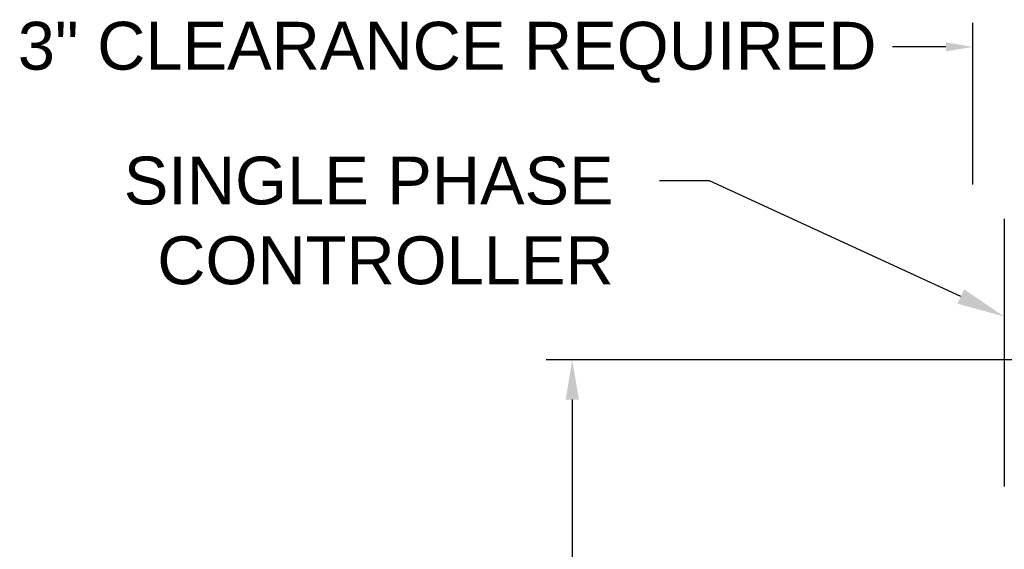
# Model space of a CAD drawing. Header units: inches. Extents: x 170 to 312, y 215 to 248.
# Tile 70 of 177: x 174.24 to 176.18, y 241.75 to 242.78. Entities that reach past the tile are written whole.
import ezdxf
from ezdxf import colors
from ezdxf.entities.mleader import LeaderData, LeaderLine
from ezdxf.math import Vec2, Vec3

# ---------------------------------------------------------------- set-up
doc = ezdxf.new("R2010")
doc.units = ezdxf.units.IN
doc.header["$LTSCALE"] = 0.25
doc.header["$MEASUREMENT"] = 0
doc.layers.add('ANNOTATIONS', color=1, linetype='Continuous')
doc.layers.add('STANDARD MOTOR LH', color=7, linetype='Continuous')
doc.styles.add('ARIAL', font='arial.ttf', dxfattribs={"height": 0.09375})

msp = doc.modelspace()

# ---------------------------------------------------------------- linework, layer by layer
at = {"layer": 'ANNOTATIONS'}
for p, q in [((176.11367, 242.46136), (176.11367, 242.77806)), ((176.06053, 242.73092), (175.95593, 242.73092)), ((176.32779, 242.11772), (175.27684, 242.11772)), ((175.32794, 242.04006), (175.32794, 241.23964))]:
    msp.add_line(p, q, dxfattribs=at)
for points in [[(176.06053, 242.73978), (176.06053, 242.72207), (176.11367, 242.73092)], [(175.34088, 242.04006), (175.31499, 242.04006), (175.32794, 242.11772)]]:
    msp.add_solid(points, dxfattribs=at)
at = {"layer": 'STANDARD MOTOR LH'}
msp.add_line((176.17512, 242.39391), (176.17512, 241.86937), dxfattribs=at)

# ---------------------------------------------------------------- texts
at = {"layer": 'ANNOTATIONS', "insert": (174.24066, 242.72031), "char_height": 0.09375, "attachment_point": 4, "style": 'ARIAL'}
msp.add_mtext('3" CLEARANCE REQUIRED', dxfattribs=at)

# ---------------------------------------------------------------- leaders
at = {"layer": 'ANNOTATIONS'}
ml = msp.add_multileader_mtext('Standard', dxfattribs=at)
ml.set_content('SINGLE PHASE\\PCONTROLLER', color=256, style='ARIAL')
ml.set_leader_properties()
ml.build(insert=Vec2(0, 0))
ml.multileader.update_dxf_attribs({"dogleg_length": 0.36, "arrow_head_size": 0.09375})
ctx = ml.context
ctx.base_point, ctx.char_height, ctx.arrow_head_size, ctx.landing_gap_size, ctx.plane_origin = Vec3(174.37124, 242.46827), 0.09375, 0.09375, 0.09, Vec3(176.58104, 242.1713)
ctx.text_align_type = 2
notes = []
notes.append((ctx, [(0, (1, 1, 0), (175.59706, 242.46827), (-1, 0), 0.09796, [(0, [(176.17512, 242.20261)], 0, [])])]))
ctx.mtext.insert, ctx.mtext.alignment, ctx.mtext.flow_direction = Vec3(175.4091, 242.51594), 3, 5
for ctx, leaders in notes:
    for number, flags, end, landing, length, lines in leaders:
        leader = LeaderData()
        leader.index, (leader.has_last_leader_line, leader.has_dogleg_vector, leader.attachment_direction) = number, flags
        leader.last_leader_point, leader.dogleg_vector, leader.dogleg_length = Vec3(end), Vec3(landing), length
        for number, points, colour, breaks in lines:
            line = LeaderLine()
            line.index, line.vertices, line.color, line.breaks = number, Vec3.list(points), colors.encode_raw_color(colour), breaks
            leader.lines.append(line)
        ctx.leaders.append(leader)

doc.saveas('drawing.dxf')
